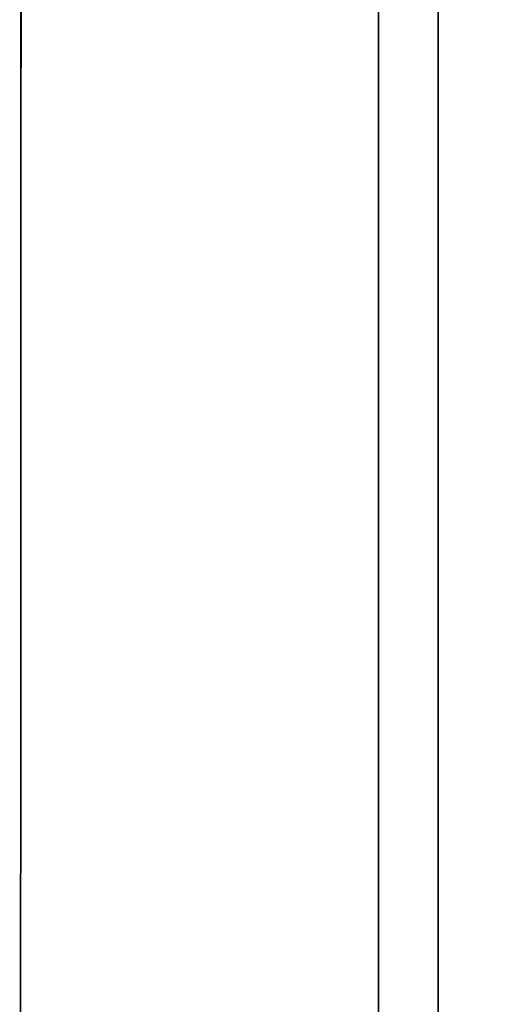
# Model space of a CAD drawing. Extents: x -543332 to -314699, y -9028 to 155584.
# Tile 229 of 256: x -347418 to -346940, y 38824 to 39812. Entities that reach past the tile are written whole.
import ezdxf

# ---------------------------------------------------------------- set-up
doc = ezdxf.new("R2010")
doc.units = 0
doc.header["$MEASUREMENT"] = 0
doc.layers.get('0').update_dxf_attribs({"color": 8})
doc.layers.add('50', color=7, linetype='Continuous')
doc.layers.add('60', color=7, linetype='Continuous')

# ---------------------------------------------------------------- blocks, each defined once
blk = doc.blocks.new('*U992')
at = {"layer": '60', "color": 7}
for points in [[(-36, -422.906636), (-35.825033, 25.020506), (-36, -422.906636)], [(314, 2.912724), (-35.827515, 3.027725), (-36, -400.568087), (313.827515, -400.654337), (314, 2.912724)]]:
    blk.add_lwpolyline(points, close=True, dxfattribs=at)
blk = doc.blocks.new('*C993')
at = {"layer": '50', "color": 7}
blk.add_lwpolyline([(0.00871, -62.085311), (0.00871, -65.021152), (0.00871, -73.754035), (0.00871, -89.030361), (0.00871, -92.364282), (0.00871, -308.919879)], dxfattribs=at)
for points in [[(0.00871, -308.938747), (0.00871, -92.344943), (0.00871, -308.938747)], [(6.007953, -92.344943), (6.007953, -343.067942), (6.007953, -92.344943)]]:
    blk.add_lwpolyline(points, close=True, dxfattribs=at)

msp = doc.modelspace()

# ---------------------------------------------------------------- block references
at = {"xscale": 10, "yscale": 10, "zscale": 10}
for name in ['*U992', '*C993']:
    msp.add_blockref(name, (-347057.52, 40944.6), dxfattribs=at)

doc.saveas('drawing.dxf')
